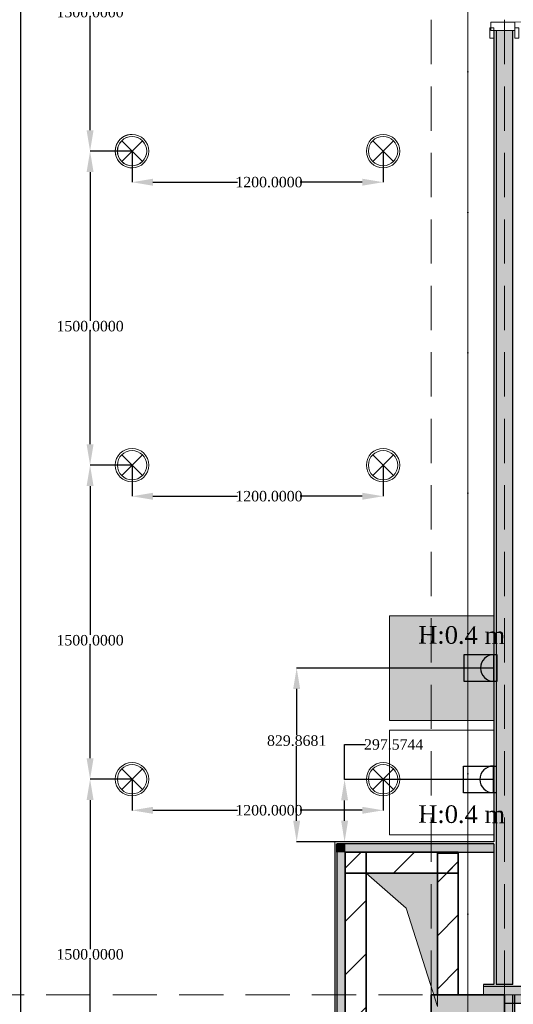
# Model space of a CAD drawing. Header units: millimetres. Extents: x 0 to 88385, y 0 to 41127.
# Tile 150 of 244: x 65089 to 67449, y 26793 to 31496. Entities that reach past the tile are written whole.
import ezdxf
from ezdxf.enums import TextEntityAlignment as Align

# ---------------------------------------------------------------- set-up
doc = ezdxf.new("R2010")
doc.units = ezdxf.units.MM
doc.header["$MEASUREMENT"] = 0
doc.linetypes.add('Dot & Dashed', pattern=[670.277762, 317.5, -176.388889, 0, -176.388874])
doc.linetypes.add('Hidden', pattern=[317.5, 211.666667, -105.833333])
for name, color, linetype in [('- განათება', 7, 'Continuous'), ('- საშტეფცელო როზეტები', 7, 'Continuous'), ('New_Structural - Bearing', 7, 'Continuous'), ('Structural - Bearing', 7, 'Continuous'), ('Structural - Grid', 7, 'Continuous')]:
    doc.layers.add(name, color=color, linetype=linetype)
for name, color, linetype, lineweight in [('2D Drafting - General_Pen_No__1', 7, 'Continuous', 13), ('2D Drafting - General_Pen_No__2', 8, 'Continuous', 15), ('New_2D Drafting - General_Pen_No__1', 7, 'Continuous', 13), ('New_Archicad Doors_Pen_No__1', 7, 'Continuous', 13), ('New_Structural - Bearing_Pen_No__1', 7, 'Continuous', 13), ('Structural - Bearing_Pen_No__20', 1, 'Continuous', 0), ('Structural - Bearing_Pen_No__27', 7, 'Continuous', 35)]:
    doc.layers.add(name, color=color, linetype=linetype, lineweight=lineweight)
for name, color, linetype, lineweight, true_color in [('New_2D Drafting - General_Pen_No__105', 7, 'Continuous', 13, 0xcae6ff), ('New_2D Drafting - General_Pen_No__161', 7, 'Continuous', 13, 0x6a6a6a), ('New_Interior - Lamp_Pen_No__77', 7, 'Continuous', 20, 0xffeb28), ('New_Structural - Bearing_Pen_No__255', 7, 'Continuous', 13, 0xe8e8e8), ('New_Structural - Bearing_Pen_No__5', 7, 'Continuous', 25, 0x40a5ff), ('New_Structural - Bearing_Pen_No__57', 7, 'Continuous', 25, 0xdcd214), ('Structural - Bearing_Pen_No__161', 7, 'Continuous', 13, 0x6a6a6a), ('Structural - Bearing_Pen_No__28', 7, 'Continuous', 35, 0xa80f02), ('Structural - Bearing_Pen_No__81', 7, 'Continuous', 20, 0x6a6a6a), ('Structural - Grid_Pen_No__81', 7, 'Continuous', 20, 0x6a6a6a)]:
    doc.layers.add(name, color=color, linetype=linetype, lineweight=lineweight, true_color=true_color)
doc.styles.add('GENERATED_STYLE_2', font='txt')
doc.styles.get("Standard").update_dxf_attribs({"font": 'sylfaen.ttf'})
doc.dimstyles.get("Standard").update_dxf_attribs({"dimtxt": 0.18, "dimasz": 0.18, "dimexe": 0.18, "dimexo": 0.0625, "dimgap": 0.09, "dimtad": 0, "dimtih": 1, "dimtoh": 1, "dimdec": 4, "dimzin": 0, "dimdsep": 46, "dimtxsty": 'Standard', "dimcen": 0.09, "dimadec": 0, "dimazin": 0, "dimtfac": 1, "dimtdec": 4, "dimtofl": 0, "dimtmove": 0, "dimatfit": 3, "dimfxl": 1, "dimtolj": 1, "dimtzin": 0, "dimarcsym": 0})
pattern_1 = [(45, (0, 0), (-127.2792, 127.2792), [])]

# ---------------------------------------------------------------- blocks, each defined once
blk = doc.blocks.new('Wall_32', base_point=(-17594.8, 26663))
at = {"layer": 'Structural - Bearing', "linetype": 'Continuous', "lineweight": 0, "true_color": 0x000000}
h = blk.add_hatch(dxfattribs=at)
h.set_pattern_fill('MASONRY_BLOCK', color=18, style=0, pattern_type=2)
h.set_pattern_definition(pattern_1)
h.paths.add_polyline_path([(-17494.8, 26663), (-17494.8, 27517.1), (-17594.8, 27517.1), (-17594.8, 26663)])
at = {"layer": 'Structural - Bearing_Pen_No__27', "color": 7, "linetype": 'Continuous', "lineweight": 35, "flags": 128}
for points in [[(-17594.8, 27517.1), (-17594.8, 26663)], [(-17494.8, 26663), (-17494.8, 27517.1)]]:
    blk.add_lwpolyline(points, dxfattribs=at)
blk = doc.blocks.new('Wall_33', base_point=(-17594.8, 27519.3))
at = {"layer": 'Structural - Bearing', "linetype": 'Continuous', "lineweight": 0, "true_color": 0x000000}
h = blk.add_hatch(dxfattribs=at)
h.set_pattern_fill('MASONRY_BLOCK', color=18, style=0, pattern_type=2)
h.set_pattern_definition(pattern_1)
h.paths.add_polyline_path([(-17594.8, 27419.3), (-17054.3, 27419.3), (-17054.3, 27519.3), (-17594.8, 27519.3)])
at = {"layer": 'Structural - Bearing_Pen_No__27', "color": 7, "linetype": 'Continuous', "lineweight": 35, "flags": 128}
for points in [[(-17054.3, 27519.3), (-17594.8, 27519.3)], [(-17594.8, 27419.3), (-17054.3, 27419.3)]]:
    blk.add_lwpolyline(points, dxfattribs=at)
blk = doc.blocks.new('Wall_34', base_point=(-17054.3, 27515.4))
at = {"layer": 'Structural - Bearing', "linetype": 'Continuous', "lineweight": 0, "true_color": 0x000000}
h = blk.add_hatch(dxfattribs=at)
h.set_pattern_fill('MASONRY_BLOCK', color=18, style=0, pattern_type=2)
h.set_pattern_definition(pattern_1)
h.paths.add_polyline_path([(-17154.3, 27515.4), (-17154.3, 26838), (-17054.3, 26838), (-17054.3, 27515.4)])
at = {"layer": 'Structural - Bearing_Pen_No__27', "color": 7, "linetype": 'Continuous', "lineweight": 35, "flags": 128}
for points in [[(-17154.3, 27515.4), (-17154.3, 26838)], [(-17054.3, 27515.4), (-17154.3, 27515.4)], [(-17054.3, 26838), (-17054.3, 27515.4)]]:
    blk.add_lwpolyline(points, dxfattribs=at)
blk = doc.blocks.new('Wall_61', base_point=(-19144.8, 39238))
at = {"layer": 'New_Structural - Bearing_Pen_No__5', "color": 161, "linetype": 'Continuous', "lineweight": 25, "true_color": 0x40a5ff, "flags": 128}
blk.add_lwpolyline([(-19144.8, 22843.6), (-19144.8, 33093.1)], dxfattribs=at)
blk = doc.blocks.new('Door_3')
at = {"layer": 'New_Archicad Doors_Pen_No__1', "color": 7, "linetype": 'Continuous', "lineweight": 13}
for p, q in [((370, 0), (370, 820)), ((370, 820), (410, 820)), ((410, 820), (410, 0)), ((-487, 0), (-487, 19)), ((-487, 19), (-437, 19)), ((-437, 0), (-487, 0)), ((-450, 0), (-487, 0)), ((-450, 0), (-487, 0)), ((-410, 0), (-450, 0)), ((-450, 0), (-450, -115)), ((-450, 0), (-450, -10)), ((-450, 0), (-450, -10)), ((-437, 19), (-437, 0)), ((-410, -115), (-410, 0)), ((410, 0), (370, 0)), ((450, 0), (410, 0)), ((410, 0), (410, -115)), ((437, 19), (487, 19)), ((437, 0), (437, 19)), ((487, 0), (437, 0)), ((450, -115), (450, 0)), ((450, 0), (450, -10)), ((450, 0), (450, -10)), ((450, 0), (487, 0)), ((450, 0), (487, 0)), ((487, 19), (487, 0)), ((-450, -10), (-450, -90)), ((-450, -10), (-450, -90)), ((450, -10), (450, -90)), ((450, -10), (450, -90)), ((-450, -90), (-450, -100)), ((-450, -90), (-450, -100)), ((450, -90), (450, -100)), ((450, -90), (450, -100)), ((-487, -119), (-487, -100)), ((-487, -100), (-437, -100)), ((-450, -100), (-487, -100)), ((-450, -100), (-487, -100)), ((-437, -119), (-487, -119)), ((-450, -115), (-410, -115)), ((-437, -100), (-437, -119)), ((410, -115), (450, -115)), ((437, -100), (487, -100)), ((437, -119), (437, -100)), ((487, -119), (437, -119)), ((450, -100), (487, -100)), ((450, -100), (487, -100)), ((487, -100), (487, -119))]:
    blk.add_line(p, q, dxfattribs=at)
blk.add_arc((410, 0), 820, 90, 180, dxfattribs=at)
blk = doc.blocks.new('Wall_70', base_point=(-16883.8, 22847.1))
at = {"layer": 'New_Structural - Bearing_Pen_No__57', "linetype": 'Continuous', "lineweight": 25, "true_color": 0xdcd214}
blk.add_hatch(color=52, dxfattribs=at).paths.add_polyline_path([(-16873.8, 26888), (-16793.8, 26888), (-16793.8, 31444.2), (-16873.8, 31444.2)])
at = {"layer": 'New_Structural - Bearing_Pen_No__1', "color": 7, "linetype": 'Continuous', "lineweight": 13}
for p, q in [((-16873.8, 31444.2), (-16883.8, 31444.2)), ((-16793.8, 31444.2), (-16873.8, 31444.2)), ((-16783.8, 31444.2), (-16793.8, 31444.2)), ((-16873.8, 26888), (-16793.8, 26888))]:
    blk.add_line(p, q, dxfattribs=at)
at = {"layer": 'New_Structural - Bearing_Pen_No__5', "color": 161, "linetype": 'Continuous', "lineweight": 25, "true_color": 0x40a5ff}
for p, q in [((-16883.8, 31444.2), (-16883.8, 31407.2)), ((-16873.8, 31444.2), (-16873.8, 26888)), ((-16793.8, 26888), (-16793.8, 31444.2))]:
    blk.add_line(p, q, dxfattribs=at)
at = {"layer": 'New_Structural - Bearing_Pen_No__5', "color": 161, "linetype": 'Continuous', "lineweight": 25, "true_color": 0x40a5ff, "flags": 128}
for points in [[(-16883.8, 31444.2), (-16883.8, 27569.3)], [(-16883.8, 27559.3), (-16883.8, 26888)]]:
    blk.add_lwpolyline(points, dxfattribs=at)
at = {"layer": 'New_Archicad Doors_Pen_No__1', "color": 7, "linetype": 'Continuous', "lineweight": 13, "xscale": -1, "zscale": 1000, "rotation": 270}
blk.add_blockref('Door_3', (-16783.8, 31894.2), dxfattribs=at)
blk = doc.blocks.new('Wall_71', base_point=(-16933.8, 26888))
at = {"layer": 'New_Structural - Bearing_Pen_No__57', "linetype": 'Continuous', "lineweight": 25, "true_color": 0xdcd214}
blk.add_hatch(color=52, dxfattribs=at).paths.add_polyline_path([(-5183.8, 26878), (-16933.8, 26878), (-16933.8, 26838), (-16833.8, 26838), (-16833.8, 26798), (-11183.8, 26798), (-11183.8, 26838), (-10833.8, 26838), (-10833.8, 26798), (-5183.8, 26798)])
at = {"layer": 'New_Structural - Bearing_Pen_No__1', "color": 7, "linetype": 'Continuous', "lineweight": 13, "flags": 128}
for points in [[(-16933.8, 26888), (-16933.8, 26878)], [(-16933.8, 26878), (-16933.8, 26838)]]:
    blk.add_lwpolyline(points, dxfattribs=at)
at = {"layer": 'New_Structural - Bearing_Pen_No__5', "color": 161, "linetype": 'Continuous', "lineweight": 25, "true_color": 0x40a5ff}
for p, q in [((-5183.8, 26878), (-16933.8, 26878)), ((-16833.8, 26798), (-11183.8, 26798))]:
    blk.add_line(p, q, dxfattribs=at)
at = {"layer": 'New_Structural - Bearing_Pen_No__5', "color": 161, "linetype": 'Continuous', "lineweight": 25, "true_color": 0x40a5ff, "flags": 128}
for points in [[(-16883.8, 26888), (-16933.8, 26888)], [(-16793.8, 26888), (-16873.8, 26888)]]:
    blk.add_lwpolyline(points, dxfattribs=at)
blk = doc.blocks.new('Wall_147', base_point=(-16833.8, 26838))
at = {"layer": 'New_Structural - Bearing_Pen_No__255', "linetype": 'Continuous', "lineweight": 13, "true_color": 0xe8e8e8}
for points in [[(-16793.8, 26488), (-16793.8, 26838), (-16833.8, 26838), (-16833.8, 26488)], [(-16833.8, 26488), (-16833.8, 26448), (-16793.8, 26448)], [(-16793.8, 26488), (-16833.8, 26488), (-16793.8, 26448)]]:
    blk.add_hatch(color=254, dxfattribs=at).paths.add_polyline_path(points)
at = {"layer": 'New_Structural - Bearing_Pen_No__1', "color": 7, "linetype": 'Continuous', "lineweight": 13, "flags": 128}
for points in [[(-16833.8, 26838), (-16793.8, 26838)], [(-16793.8, 26838), (-16783.8, 26838)], [(-16783.8, 26438), (-16793.8, 26438)]]:
    blk.add_lwpolyline(points, dxfattribs=at)
at = {"layer": 'New_Structural - Bearing_Pen_No__5', "color": 161, "linetype": 'Continuous', "lineweight": 25, "true_color": 0x40a5ff}
for p, q in [((-16793.8, 26488), (-16793.8, 26838)), ((-16793.8, 26448), (-16793.8, 26488)), ((-16833.8, 26448), (-16793.8, 26448))]:
    blk.add_line(p, q, dxfattribs=at)
at = {"layer": 'New_Structural - Bearing_Pen_No__5', "color": 161, "linetype": 'Continuous', "lineweight": 25, "true_color": 0x40a5ff, "flags": 128}
blk.add_lwpolyline([(-16783.8, 26438), (-16783.8, 26838)], dxfattribs=at)
blk = doc.blocks.new('Wall_242', base_point=(-17594.8, 26438))
at = {"layer": 'New_Structural - Bearing_Pen_No__255', "linetype": 'Continuous', "lineweight": 13, "true_color": 0xe8e8e8}
for points in [[(-17594.8, 26488), (-17594.8, 27519.3), (-17634.8, 27519.3), (-17634.8, 26488)], [(-17634.8, 26488), (-17634.8, 26448), (-17594.8, 26448), (-17594.8, 26488)]]:
    blk.add_hatch(color=254, dxfattribs=at).paths.add_polyline_path(points)
at = {"layer": 'New_Structural - Bearing_Pen_No__1', "color": 7, "linetype": 'Continuous', "lineweight": 13, "flags": 128}
for points in [[(-17634.8, 26438), (-17644.8, 26438)], [(-17594.8, 26438), (-17634.8, 26438)]]:
    blk.add_lwpolyline(points, dxfattribs=at)
at = {"layer": 'New_Structural - Bearing_Pen_No__5', "color": 161, "linetype": 'Continuous', "lineweight": 25, "true_color": 0x40a5ff}
for p, q in [((-17644.8, 27559.3), (-17644.8, 27519.3)), ((-17634.8, 27519.3), (-17634.8, 27559.3)), ((-17634.8, 27519.3), (-17634.8, 26488)), ((-17634.8, 26488), (-17634.8, 26448)), ((-17594.8, 26448), (-17634.8, 26448)), ((-17634.8, 26438), (-17594.8, 26438))]:
    blk.add_line(p, q, dxfattribs=at)
at = {"layer": 'New_Structural - Bearing_Pen_No__5', "color": 161, "linetype": 'Continuous', "lineweight": 25, "true_color": 0x40a5ff, "flags": 128}
for points in [[(-17644.8, 27519.3), (-17644.8, 26448)], [(-17594.8, 26488), (-17594.8, 27519.3)]]:
    blk.add_lwpolyline(points, dxfattribs=at)
blk = doc.blocks.new('Wall_243', base_point=(-17644.8, 27519.3))
at = {"layer": 'New_Structural - Bearing_Pen_No__255', "linetype": 'Continuous', "lineweight": 13, "true_color": 0xe8e8e8}
for points in [[(-17644.8, 27559.3), (-17644.8, 27559.3), (-17644.8, 27519.3), (-17644.8, 27519.3)], [(-17594.8, 27559.3), (-17634.8, 27559.3), (-17634.8, 27519.3), (-17594.8, 27519.3)], [(-17594.8, 27519.3), (-16883.8, 27519.3), (-16883.8, 27559.3), (-17594.8, 27559.3)]]:
    blk.add_hatch(color=254, dxfattribs=at).paths.add_polyline_path(points)
at = {"layer": 'New_Structural - Bearing_Pen_No__1', "color": 7, "linetype": 'Continuous', "lineweight": 13, "flags": 128}
for points in [[(-17644.8, 27559.3), (-17644.8, 27569.3)], [(-17644.8, 27519.3), (-17644.8, 27559.3)], [(-16883.8, 27519.3), (-16883.8, 27559.3)]]:
    blk.add_lwpolyline(points, dxfattribs=at)
at = {"layer": 'New_Structural - Bearing_Pen_No__5', "color": 161, "linetype": 'Continuous', "lineweight": 25, "true_color": 0x40a5ff}
for p, q in [((-17644.8, 27559.3), (-17644.8, 27559.3)), ((-17644.8, 27559.3), (-17644.8, 27519.3)), ((-17634.8, 27519.3), (-17634.8, 27559.3)), ((-17594.8, 27559.3), (-17634.8, 27559.3)), ((-16883.8, 27559.3), (-17594.8, 27559.3))]:
    blk.add_line(p, q, dxfattribs=at)
at = {"layer": 'New_Structural - Bearing_Pen_No__5', "color": 161, "linetype": 'Continuous', "lineweight": 25, "true_color": 0x40a5ff, "flags": 128}
for points in [[(-16883.8, 27569.3), (-17644.8, 27569.3)], [(-17644.8, 27519.3), (-17644.8, 27519.3)], [(-17594.8, 27519.3), (-16883.8, 27519.3)]]:
    blk.add_lwpolyline(points, dxfattribs=at)
blk = doc.blocks.new('Column_26', base_point=(-17008.8, 26663))
at = {"layer": 'Structural - Bearing_Pen_No__161', "linetype": 'Continuous', "lineweight": 0, "true_color": 0x6a6a6a}
blk.add_hatch(color=251, dxfattribs=at).paths.add_polyline_path([(-16833.8, 26488), (-16833.8, 26838), (-17183.8, 26838), (-17183.8, 26488)])
at = {"layer": 'Structural - Bearing_Pen_No__20', "color": 1, "linetype": 'Continuous', "lineweight": 0}
for p, q in [((-17008.8, 26743), (-17008.8, 26918)), ((-17088.8, 26663), (-17263.8, 26663)), ((-16928.8, 26663), (-16753.8, 26663)), ((-17008.8, 26583), (-17008.8, 26408))]:
    blk.add_line(p, q, dxfattribs=at)
blk.add_point((-17008.8, 26663), dxfattribs=at)
at = {"layer": 'Structural - Bearing_Pen_No__28', "color": 14, "linetype": 'Continuous', "lineweight": 35, "true_color": 0xa80f02, "flags": 128}
blk.add_lwpolyline([(-16833.8, 26488), (-16833.8, 26838), (-17183.8, 26838), (-17183.8, 26488)], close=True, dxfattribs=at)
blk = doc.blocks.new('Standard grid marker_2')
at = {"layer": 'Structural - Grid_Pen_No__81', "color": 251, "linetype": 'Continuous', "lineweight": 20, "true_color": 0x6a6a6a}
blk.add_line((1000, 0), (27734.9, 0), dxfattribs=at)
at = {"layer": 'Structural - Grid_Pen_No__81', "color": 251, "lineweight": 20, "true_color": 0x6a6a6a, "style": 'GENERATED_STYLE_2'}
for tag, p in [('AC_MarkerText_1_0', (-1.5, -46.7)), ('AC_MarkerText_1_1', (28933.4, -46.7))]:
    blk.add_attdef(tag, text='', height=100, rotation=270, dxfattribs=at).set_placement(p, align=Align.TOP_CENTER)
blk = doc.blocks.new('Beam_4', base_point=(-17008.8, 14663))
at = {"layer": 'Structural - Bearing_Pen_No__81', "color": 251, "linetype": 'Dot & Dashed', "lineweight": 20, "true_color": 0x6a6a6a}
blk.add_line((-17008.8, 14663), (-17008.8, 39096.2), dxfattribs=at)
at = {"layer": 'Structural - Bearing_Pen_No__81', "color": 251, "linetype": 'Hidden', "lineweight": 20, "true_color": 0x6a6a6a}
for p, q in [((-17183.8, 26838), (-17183.8, 32488)), ((-16833.8, 26838), (-16833.8, 32488))]:
    blk.add_line(p, q, dxfattribs=at)
blk = doc.blocks.new('Beam_12', base_point=(-47008.8, 26663))
at = {"layer": 'Structural - Bearing_Pen_No__81', "color": 251, "linetype": 'Hidden', "lineweight": 20, "true_color": 0x6a6a6a}
for p, q in [((-22833.8, 26838), (-17183.8, 26838)), ((-16833.8, 26838), (-11183.8, 26838))]:
    blk.add_line(p, q, dxfattribs=at)
blk = doc.blocks.new('- საშტეფცელო როზეტი IP22')
at = {"layer": '- საშტეფცელო როზეტები', "color": 5}
for p, q in [((8536.7, 3822.7), (8536.7, 3888.1)), ((8472.6, 3758.6), (8600.9, 3758.6))]:
    blk.add_line(p, q, dxfattribs=at)
blk.add_arc((8536.7, 3758.6), 64.1, 0, 180, dxfattribs=at)
blk = doc.blocks.new('1 ჩარჩო')
at = {"layer": '- საშტეფცელო როზეტები', "color": 5}
blk.add_lwpolyline([(7775.1, 3905.1), (7903.3, 3905.1), (7903.3, 3750.1), (7775.1, 3750.1)], close=True, dxfattribs=at)
blk = doc.blocks.new('Recessed Spot')
at = {"layer": 'New_Interior - Lamp_Pen_No__77', "color": 2, "linetype": 'Continuous', "lineweight": 20, "true_color": 0xffeb28}
for q in [(-49.5, 49.5), (49.5, 49.5), (-49.5, -49.5), (49.5, -49.5)]:
    blk.add_line((0, 0), q, dxfattribs=at)
at = {"layer": 'New_Interior - Lamp_Pen_No__77', "color": 2, "linetype": 'Continuous', "lineweight": 20, "true_color": 0xffeb28, "flags": 128}
blk.add_lwpolyline([(80, 0, 1), (-80, 0, 1)], format="xyb", close=True, dxfattribs=at)
at = {"layer": 'New_Interior - Lamp_Pen_No__77', "color": 2, "linetype": 'Continuous', "lineweight": 20, "true_color": 0xffeb28}
blk.add_circle((0, 0), 70, dxfattribs=at)
blk = doc.blocks.new('*D585')
at = {"layer": '- საშტეფცელო როზეტები', "color": 0, "lineweight": -2, "transparency": 16777216}
for p, q in [((66642.5, 27866.9), (66642.5, 28033.5)), ((66642.5, 28033.5), (66742.5, 28033.5)), ((67353.5, 27866.9), (66642.3, 27866.9)), ((66642.5, 27669.3), (66642.5, 27766.9)), ((67275.9, 27569.3), (66642.3, 27569.3))]:
    blk.add_line(p, q, dxfattribs=at)
at = {"layer": '- საშტეფცელო როზეტები', "color": 0, "transparency": 16777216}
for points in [[(66625.9, 27766.9), (66659.2, 27766.9), (66642.5, 27866.9)], [(66625.9, 27669.3), (66659.2, 27669.3), (66642.5, 27569.3)]]:
    blk.add_solid(points, dxfattribs=at)
at = {"layer": 'Defpoints', "color": 0, "transparency": 16777216}
for p in [(66642.5, 27866.9), (67353.5, 27866.9), (67276, 27569.3)]:
    blk.add_point(p, dxfattribs=at)
at = {"layer": '- საშტეფცელო როზეტები', "color": 0, "transparency": 16777216, "insert": (66877.1, 28033.5), "char_height": 50, "attachment_point": 5}
blk.add_mtext('\\A1;{\\fSylfaen|b0|i0|c0|p18;297.5744}', dxfattribs=at)
blk = doc.blocks.new('*D586')
at = {"layer": '- საშტეფცელო როზეტები', "color": 0, "lineweight": -2, "transparency": 16777216}
for p, q in [((67356.4, 28399.2), (66413.2, 28399.2)), ((66413.4, 28299.2), (66413.4, 28077.7)), ((66413.4, 27669.3), (66413.4, 28026.3)), ((67275.9, 27569.3), (66413.2, 27569.3))]:
    blk.add_line(p, q, dxfattribs=at)
at = {"layer": '- საშტეფცელო როზეტები', "color": 0, "transparency": 16777216}
for points in [[(66396.7, 28299.2), (66430, 28299.2), (66413.4, 28399.2)], [(66396.7, 27669.3), (66430, 27669.3), (66413.4, 27569.3)]]:
    blk.add_solid(points, dxfattribs=at)
at = {"layer": 'Defpoints', "color": 0, "transparency": 16777216}
for p in [(66413.4, 28399.2), (67356.5, 28399.2), (67276, 27569.3)]:
    blk.add_point(p, dxfattribs=at)
at = {"layer": '- საშტეფცელო როზეტები', "color": 0, "transparency": 16777216, "insert": (66413.4, 28052), "char_height": 50, "attachment_point": 5}
blk.add_mtext('\\A1;{\\fSylfaen|b0|i0|c0|p18;829.8681}', dxfattribs=at)
blk = doc.blocks.new('*D1212')
at = {"layer": '- განათება', "color": 0, "lineweight": -2, "transparency": 16777216}
for p, q in [((65626.5, 27867.9), (65626.5, 27719.3)), ((66826.5, 27867.9), (66826.5, 27719.3)), ((65726.5, 27719.5), (66131.4, 27719.5)), ((66726.5, 27719.5), (66430.6, 27719.5))]:
    blk.add_line(p, q, dxfattribs=at)
at = {"layer": '- განათება', "color": 0, "transparency": 16777216}
for points in [[(65726.5, 27736.2), (65726.5, 27702.8), (65626.5, 27719.5)], [(66726.5, 27736.2), (66726.5, 27702.8), (66826.5, 27719.5)]]:
    blk.add_solid(points, dxfattribs=at)
at = {"layer": 'Defpoints', "color": 0, "transparency": 16777216}
for p in [(65626.5, 27868), (66826.5, 27868), (65626.5, 27719.5)]:
    blk.add_point(p, dxfattribs=at)
at = {"layer": '- განათება', "color": 0, "transparency": 16777216, "insert": (66281, 27719.5), "char_height": 50, "attachment_point": 5}
blk.add_mtext('\\A1;{\\fSylfaen|b0|i0|c0|p18;1200.0000}', dxfattribs=at)
blk = doc.blocks.new('*D1213')
at = {"layer": '- განათება', "color": 0, "lineweight": -2, "transparency": 16777216}
for p, q in [((65626.5, 29367.9), (65626.5, 29219.3)), ((66826.5, 29367.9), (66826.5, 29219.3)), ((65726.5, 29219.5), (66131.4, 29219.5)), ((66726.5, 29219.5), (66430.6, 29219.5))]:
    blk.add_line(p, q, dxfattribs=at)
at = {"layer": '- განათება', "color": 0, "transparency": 16777216}
for points in [[(65726.5, 29236.2), (65726.5, 29202.8), (65626.5, 29219.5)], [(66726.5, 29236.2), (66726.5, 29202.8), (66826.5, 29219.5)]]:
    blk.add_solid(points, dxfattribs=at)
at = {"layer": 'Defpoints', "color": 0, "transparency": 16777216}
for p in [(65626.5, 29368), (66826.5, 29368), (65626.5, 29219.5)]:
    blk.add_point(p, dxfattribs=at)
at = {"layer": '- განათება', "color": 0, "transparency": 16777216, "insert": (66281, 29219.5), "char_height": 50, "attachment_point": 5}
blk.add_mtext('\\A1;{\\fSylfaen|b0|i0|c0|p18;1200.0000}', dxfattribs=at)
blk = doc.blocks.new('*D1214')
at = {"layer": '- განათება', "color": 0, "lineweight": -2, "transparency": 16777216}
for p, q in [((65626.5, 30867.9), (65626.5, 30719.3)), ((66826.5, 30867.9), (66826.5, 30719.3)), ((65726.5, 30719.5), (66131.4, 30719.5)), ((66726.5, 30719.5), (66430.6, 30719.5))]:
    blk.add_line(p, q, dxfattribs=at)
at = {"layer": '- განათება', "color": 0, "transparency": 16777216}
for points in [[(65726.5, 30736.2), (65726.5, 30702.8), (65626.5, 30719.5)], [(66726.5, 30736.2), (66726.5, 30702.8), (66826.5, 30719.5)]]:
    blk.add_solid(points, dxfattribs=at)
at = {"layer": 'Defpoints', "color": 0, "transparency": 16777216}
for p in [(65626.5, 30868), (66826.5, 30868), (65626.5, 30719.5)]:
    blk.add_point(p, dxfattribs=at)
at = {"layer": '- განათება', "color": 0, "transparency": 16777216, "insert": (66281, 30719.5), "char_height": 50, "attachment_point": 5}
blk.add_mtext('\\A1;{\\fSylfaen|b0|i0|c0|p18;1200.0000}', dxfattribs=at)
blk = doc.blocks.new('*D1275')
at = {"layer": '- განათება', "color": 0, "lineweight": -2, "transparency": 16777216}
for p, q in [((65626.4, 32368), (65425.8, 32368)), ((65426, 32268), (65426, 31557.1)), ((65426, 30968), (65426, 31505.9)), ((65626.4, 30868), (65425.8, 30868))]:
    blk.add_line(p, q, dxfattribs=at)
at = {"layer": '- განათება', "color": 0, "transparency": 16777216}
for points in [[(65409.3, 32268), (65442.7, 32268), (65426, 32368)], [(65409.3, 30968), (65442.7, 30968), (65426, 30868)]]:
    blk.add_solid(points, dxfattribs=at)
at = {"layer": 'Defpoints', "color": 0, "transparency": 16777216}
for p in [(65626.5, 32368), (65426, 30868), (65626.5, 30868)]:
    blk.add_point(p, dxfattribs=at)
at = {"layer": '- განათება', "color": 0, "transparency": 16777216, "insert": (65426, 31531.5), "char_height": 50, "attachment_point": 5}
blk.add_mtext('\\A1;{\\fSylfaen|b0|i0|c0|p18;1500.0000}', dxfattribs=at)
blk = doc.blocks.new('*D1276')
at = {"layer": '- განათება', "color": 0, "lineweight": -2, "transparency": 16777216}
for p, q in [((65626.4, 30868), (65425.8, 30868)), ((65426, 30768), (65426, 30057.1)), ((65426, 29468), (65426, 30005.9)), ((65626.4, 29368), (65425.8, 29368))]:
    blk.add_line(p, q, dxfattribs=at)
at = {"layer": '- განათება', "color": 0, "transparency": 16777216}
for points in [[(65409.3, 30768), (65442.7, 30768), (65426, 30868)], [(65409.3, 29468), (65442.7, 29468), (65426, 29368)]]:
    blk.add_solid(points, dxfattribs=at)
at = {"layer": 'Defpoints', "color": 0, "transparency": 16777216}
for p in [(65626.5, 30868), (65426, 29368), (65626.5, 29368)]:
    blk.add_point(p, dxfattribs=at)
at = {"layer": '- განათება', "color": 0, "transparency": 16777216, "insert": (65426, 30031.5), "char_height": 50, "attachment_point": 5}
blk.add_mtext('\\A1;{\\fSylfaen|b0|i0|c0|p18;1500.0000}', dxfattribs=at)
blk = doc.blocks.new('*D1277')
at = {"layer": '- განათება', "color": 0, "lineweight": -2, "transparency": 16777216}
for p, q in [((65626.4, 29368), (65425.8, 29368)), ((65426, 29268), (65426, 28557.1)), ((65426, 27968), (65426, 28505.9)), ((65626.4, 27868), (65425.8, 27868))]:
    blk.add_line(p, q, dxfattribs=at)
at = {"layer": '- განათება', "color": 0, "transparency": 16777216}
for points in [[(65409.3, 29268), (65442.7, 29268), (65426, 29368)], [(65409.3, 27968), (65442.7, 27968), (65426, 27868)]]:
    blk.add_solid(points, dxfattribs=at)
at = {"layer": 'Defpoints', "color": 0, "transparency": 16777216}
for p in [(65626.5, 29368), (65426, 27868), (65626.5, 27868)]:
    blk.add_point(p, dxfattribs=at)
at = {"layer": '- განათება', "color": 0, "transparency": 16777216, "insert": (65426, 28531.5), "char_height": 50, "attachment_point": 5}
blk.add_mtext('\\A1;{\\fSylfaen|b0|i0|c0|p18;1500.0000}', dxfattribs=at)
blk = doc.blocks.new('*D1278')
at = {"layer": '- განათება', "color": 0, "lineweight": -2, "transparency": 16777216}
for p, q in [((65626.4, 27868), (65425.8, 27868)), ((65426, 27768), (65426, 27057.1)), ((65426, 26468), (65426, 27005.9)), ((65626.4, 26368), (65425.8, 26368))]:
    blk.add_line(p, q, dxfattribs=at)
at = {"layer": '- განათება', "color": 0, "transparency": 16777216}
for points in [[(65409.3, 27768), (65442.7, 27768), (65426, 27868)], [(65409.3, 26468), (65442.7, 26468), (65426, 26368)]]:
    blk.add_solid(points, dxfattribs=at)
at = {"layer": 'Defpoints', "color": 0, "transparency": 16777216}
for p in [(65626.5, 27868), (65426, 26368), (65626.5, 26368)]:
    blk.add_point(p, dxfattribs=at)
at = {"layer": '- განათება', "color": 0, "transparency": 16777216, "insert": (65426, 27031.5), "char_height": 50, "attachment_point": 5}
blk.add_mtext('\\A1;{\\fSylfaen|b0|i0|c0|p18;1500.0000}', dxfattribs=at)
blk = doc.blocks.new('AVARIULI GANATEBA')
at = {"layer": '- განათება', "color": 3, "linetype": 'Continuous', "lineweight": 20}
for q in [(-49.5, 49.5), (49.5, 49.5), (-49.5, -49.5), (49.5, -49.5)]:
    blk.add_line((0, 0), q, dxfattribs=at)
for major_axis, start_param, end_param in [((56.6, 56.6), 0.785398, 3.926991), ((-49.5, 49.5), 2.356194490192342, 8.639379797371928), ((56.6, 56.6), 3.926991, 7.068583)]:
    blk.add_ellipse((0, 0), major_axis=major_axis, ratio=1, start_param=start_param, end_param=end_param, dxfattribs=at)

msp = doc.modelspace()

# ---------------------------------------------------------------- hatches: boundary and pattern name
at = {"layer": '2D Drafting - General_Pen_No__1', "linetype": 'Continuous', "lineweight": 0, "true_color": 0x000000}
msp.add_hatch(color=18, dxfattribs=at).paths.add_polyline_path([(67086.02793, 26782.40417), (66937.54575, 27252.55142), (66745.51996, 27419.31974), (67086.02793, 27419.31974)])
at = {"layer": 'New_2D Drafting - General_Pen_No__105', "linetype": 'Continuous', "lineweight": 0, "true_color": 0x97acbf}
msp.add_hatch(color=253, dxfattribs=at).paths.add_polyline_path([(67356.5059, 28649.18789), (66856.5059, 28649.18789), (66856.5059, 28149.18789), (67356.5059, 28149.18789)])

# ---------------------------------------------------------------- linework, layer by layer
at = {"layer": '2D Drafting - General_Pen_No__2', "color": 8, "linetype": 'Continuous', "lineweight": 15, "flags": 128}
msp.add_lwpolyline([(67086.02793, 26782.40417), (66937.54575, 27252.55142), (66745.51996, 27419.31974), (67086.02793, 27419.31974)], close=True, dxfattribs=at)
at = {"layer": 'New_2D Drafting - General_Pen_No__1', "color": 7, "linetype": 'Continuous', "lineweight": 13}
for p, q in [((67356.5059, 28649.18789), (66856.5059, 28649.18789)), ((66856.5059, 28649.18789), (66856.5059, 28149.18789)), ((67356.5059, 28149.18789), (67356.5059, 28649.18789)), ((66856.5059, 28149.18789), (67356.5059, 28149.18789)), ((67356.5059, 28103.0658), (66856.5059, 28103.0658)), ((66856.5059, 28103.0658), (66856.5059, 27603.0658)), ((67356.5059, 27603.0658), (67356.5059, 28103.0658)), ((66856.5059, 27603.0658), (67356.5059, 27603.0658))]:
    msp.add_line(p, q, dxfattribs=at)
at = {"layer": 'New_2D Drafting - General_Pen_No__161', "color": 251, "linetype": 'Continuous', "lineweight": 13, "true_color": 0x6a6a6a, "flags": 128}
msp.add_lwpolyline([(67356.5059, 28649.18789), (66856.5059, 28649.18789), (66856.5059, 28149.18789), (67356.5059, 28149.18789)], close=True, dxfattribs=at)

# ---------------------------------------------------------------- block references
at = {"layer": '- განათება', "color": 1}
msp.add_blockref('AVARIULI GANATEBA', (65626.5059, 30867.98097), dxfattribs=at)
at = {"layer": '- განათება', "color": 2, "linetype": 'Continuous', "lineweight": 20, "true_color": 0xffeb28, "zscale": 1000}
for p in [(65626.5059, 30867.98097), (66826.5059, 30867.98097), (65626.5059, 29367.98097), (66826.5059, 29367.98097), (65626.5059, 27867.98097), (66826.5059, 27867.98097)]:
    msp.add_blockref('Recessed Spot', p, dxfattribs=at)
at = {"layer": '- საშტეფცელო როზეტები', "rotation": 90}
for name, p in [('1 ჩარჩო', (71119.53953, 20559.98022)), ('- საშტეფცელო როზეტი IP22', (71115.06288, 19862.44629)), ('1 ჩარჩო', (71116.56837, 20027.68651)), ('- საშტეფცელო როზეტი IP22', (71112.09172, 19330.15258))]:
    msp.add_blockref(name, p, dxfattribs=at)
at = {"layer": 'New_Structural - Bearing', "color": 7, "lineweight": 35}
for name, p in [('Wall_61', (65095.50151, 39237.98097)), ('Wall_70', (67356.5059, 22847.05844)), ('Wall_243', (66595.49437, 27519.31974)), ('Wall_242', (66645.51996, 26437.97828)), ('Wall_71', (67306.5059, 26887.98097)), ('Wall_147', (67406.5059, 26837.98097))]:
    msp.add_blockref(name, p, dxfattribs=at)
at = {"layer": 'Structural - Bearing', "color": 251, "lineweight": 20, "true_color": 0x6a6a6a}
for name, p in [('Beam_4', (67231.5059, 14662.98097)), ('Beam_12', (37231.5059, 26662.98097))]:
    msp.add_blockref(name, p, dxfattribs=at)
at = {"layer": 'Structural - Bearing', "color": 7, "lineweight": 35}
for name, p in [('Wall_33', (66645.51996, 27519.31974)), ('Wall_32', (66645.51996, 26663.00091)), ('Wall_34', (67186.02793, 27515.41748))]:
    msp.add_blockref(name, p, dxfattribs=at)
at = {"layer": 'Structural - Bearing', "color": 14, "lineweight": 35, "true_color": 0xa80f02}
msp.add_blockref('Column_26', (67231.5059, 26662.98097), dxfattribs=at)
at = {"layer": 'Structural - Grid', "color": 8, "linetype": 'Continuous', "lineweight": 15, "zscale": 1000, "rotation": 90}
msp.add_blockref('Standard grid marker_2', (67231.5059, 11703.05519), dxfattribs=at)

# ---------------------------------------------------------------- texts
at = {"layer": '- საშტეფცელო როზეტები', "color": 5, "char_height": 83.964469, "attachment_point": 3, "rotation": 359.68932566}
for insert in [(67410.23034, 28597.61942), (67410.23034, 27741.77844)]:
    msp.add_mtext_dynamic_manual_height_columns('H:0.4 m', width=710.9466492, gutter_width=1.70068, heights=[0], dxfattribs=dict(at, insert=insert))

# ---------------------------------------------------------------- dimensions: what is measured, and where the dimension line sits
at = {"layer": '- განათება', "color": 1}
for base, p1, p2, angle, picture, middle in [((65426, 30867.98097), (65626.5059, 32367.98097), (65626.5059, 30867.98097), 270, '*D1275', (65426, 31531.5)), ((65426, 29367.98097), (65626.5059, 30867.98097), (65626.5059, 29367.98097), 270, '*D1276', (65426, 30031.5)), ((65626.5059, 30719.5), (66826.5059, 30867.98097), (65626.5059, 30867.98097), 180, '*D1214', (66281, 30719.5)), ((65426, 27867.98097), (65626.5059, 29367.98097), (65626.5059, 27867.98097), 270, '*D1277', (65426, 28531.5)), ((65626.5059, 29219.5), (66826.5059, 29367.98097), (65626.5059, 29367.98097), 180, '*D1213', (66281, 29219.5)), ((65426, 26367.98097), (65626.5059, 27867.98097), (65626.5059, 26367.98097), 270, '*D1278', (65426, 27031.5)), ((65626.5059, 27719.5), (66826.5059, 27867.98097), (65626.5059, 27867.98097), 180, '*D1212', (66281, 27719.5))]:
    dim = msp.add_linear_dim(base=base, p1=p1, p2=p2, angle=angle, text='{\\fSylfaen|b0|i0|c0|p18;<>}', dimstyle='Standard', override={"dimtxt": 50, "dimasz": 100}, dxfattribs=at)
    dim.commit()
    dim.dimension.update_dxf_attribs({"geometry": picture, "text_midpoint": middle, "dimtype": 160})
at = {"layer": '- საშტეფცელო როზეტები', "color": 1}
for base, p1, p2, picture, middle in [((66413.376737, 28399.187891), (67276, 27569.319745), (67356.5059, 28399.187891), '*D586', (66413.376737, 28052)), ((66642.52198, 27866.89418), (67276, 27569.31974), (67353.53474, 27866.89418), '*D585', (66877.07765, 28033.5))]:
    dim = msp.add_linear_dim(base=base, p1=p1, p2=p2, angle=90, text='{\\fSylfaen|b0|i0|c0|p18;<>}', dimstyle='Standard', override={"dimtxt": 50, "dimasz": 100}, dxfattribs=at)
    dim.commit()
    dim.dimension.update_dxf_attribs({"geometry": picture, "text_midpoint": middle, "dimtype": 160})

doc.saveas('drawing.dxf')
